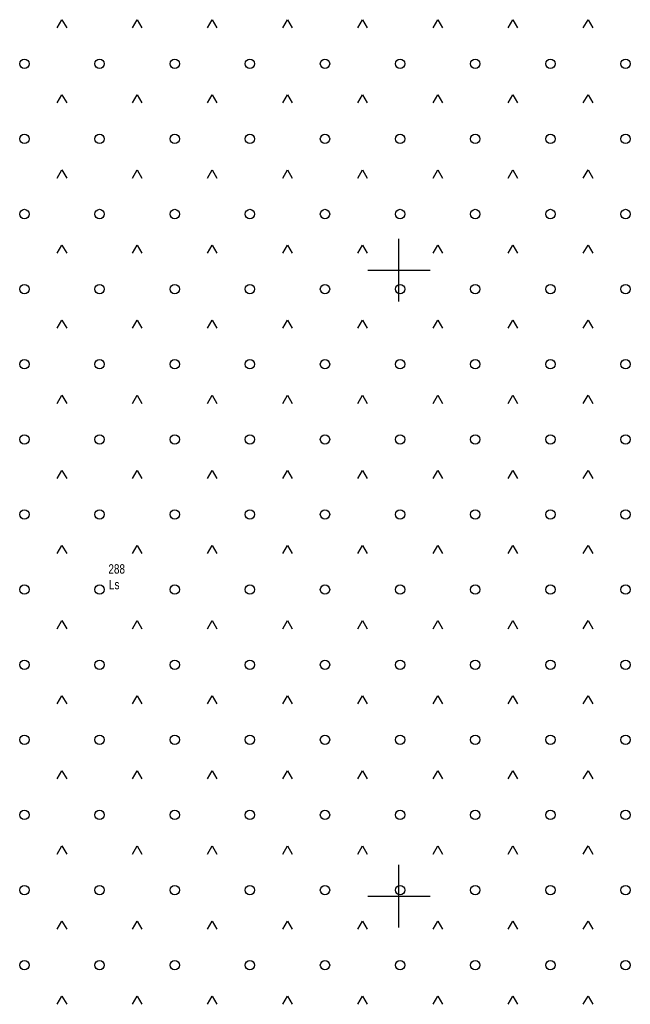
# Model space of a CAD drawing. Header units: metres. Extents: x 5548743 to 5556416, y 5707500 to 5714000.
# Tile 59 of 203: x 5554539 to 5554637, y 5709283 to 5709440. Entities that reach past the tile are written whole.
import ezdxf
from ezdxf.enums import TextEntityAlignment as Align

# ---------------------------------------------------------------- set-up
doc = ezdxf.new("R2010")
doc.units = ezdxf.units.M
doc.header["$MEASUREMENT"] = 0
doc.layers.get('0').update_dxf_attribs({"color": 2, "linetype": 'CONTINUOUS', "lineweight": 5})
for name, color, linetype in [('210-oznaczenie konturu użytku gruntowego', 7, 'CONTINUOUS'), ('211-numer działki ewidencyjnej', 7, 'CONTINUOUS'), ('teren zalesiony', 7, 'CONTINUOUS'), ('Wstawianie ramki sekcyjnej z opisem', 7, 'CONTINUOUS')]:
    doc.layers.add(name, color=color, linetype=linetype)
doc.styles.get("Standard").update_dxf_attribs({"font": 'Working1250', "width": 0.75})

# ---------------------------------------------------------------- blocks, each defined once
blk = doc.blocks.new('OTZK3')
at = {"color": 0, "linetype": 'Continuous'}
for p, q in [((-0.75, -0.433), (0, 0.866)), ((0, 0.866), (0.75, -0.433))]:
    blk.add_line(p, q, dxfattribs=at)
blk = doc.blocks.new('OTZK1')
at = {"color": 0, "linetype": 'Continuous'}
blk.add_circle((0, 0), 0.75, dxfattribs=at)
blk = doc.blocks.new('RAMKA1000K')
at = {"color": 0}
for p, q in [((200, 395), (200, 405)), ((195, 400), (205, 400)), ((200, 295), (200, 305)), ((195, 300), (205, 300))]:
    blk.add_line(p, q, dxfattribs=at)

msp = doc.modelspace()

# ---------------------------------------------------------------- block references
at = {"layer": 'teren zalesiony', "color": 3, "linetype": 'Continuous', "lineweight": 18}
for name, p in [('OTZK3', (5554546.186, 5709439.146)), ('OTZK3', (5554558.186, 5709439.146)), ('OTZK3', (5554570.186, 5709439.146)), ('OTZK3', (5554582.186, 5709439.146)), ('OTZK3', (5554594.186, 5709439.146)), ('OTZK3', (5554606.186, 5709439.146)), ('OTZK3', (5554618.186, 5709439.146)), ('OTZK3', (5554630.186, 5709439.146)), ('OTZK1', (5554540.186, 5709432.966)), ('OTZK1', (5554552.186, 5709432.966)), ('OTZK1', (5554564.186, 5709432.966)), ('OTZK1', (5554576.186, 5709432.966)), ('OTZK1', (5554588.186, 5709432.966)), ('OTZK1', (5554600.186, 5709432.966)), ('OTZK1', (5554612.186, 5709432.966)), ('OTZK1', (5554624.186, 5709432.966)), ('OTZK1', (5554636.186, 5709432.966)), ('OTZK3', (5554546.186, 5709427.146)), ('OTZK3', (5554558.186, 5709427.146)), ('OTZK3', (5554570.186, 5709427.146)), ('OTZK3', (5554582.186, 5709427.146)), ('OTZK3', (5554594.186, 5709427.146)), ('OTZK3', (5554606.186, 5709427.146)), ('OTZK3', (5554618.186, 5709427.146)), ('OTZK3', (5554630.186, 5709427.146)), ('OTZK1', (5554540.186, 5709420.966)), ('OTZK1', (5554552.186, 5709420.966)), ('OTZK1', (5554564.186, 5709420.966)), ('OTZK1', (5554576.186, 5709420.966)), ('OTZK1', (5554588.186, 5709420.966)), ('OTZK1', (5554600.186, 5709420.966)), ('OTZK1', (5554612.186, 5709420.966)), ('OTZK1', (5554624.186, 5709420.966)), ('OTZK1', (5554636.186, 5709420.966)), ('OTZK3', (5554546.186, 5709415.146)), ('OTZK3', (5554558.186, 5709415.146)), ('OTZK3', (5554570.186, 5709415.146)), ('OTZK3', (5554582.186, 5709415.146)), ('OTZK3', (5554594.186, 5709415.146)), ('OTZK3', (5554606.186, 5709415.146)), ('OTZK3', (5554618.186, 5709415.146)), ('OTZK3', (5554630.186, 5709415.146)), ('OTZK1', (5554540.186, 5709408.966)), ('OTZK1', (5554552.186, 5709408.966)), ('OTZK1', (5554564.186, 5709408.966)), ('OTZK1', (5554576.186, 5709408.966)), ('OTZK1', (5554588.186, 5709408.966)), ('OTZK1', (5554600.186, 5709408.966)), ('OTZK1', (5554612.186, 5709408.966)), ('OTZK1', (5554624.186, 5709408.966)), ('OTZK1', (5554636.186, 5709408.966)), ('OTZK3', (5554546.186, 5709403.146)), ('OTZK3', (5554558.186, 5709403.146)), ('OTZK3', (5554570.186, 5709403.146)), ('OTZK3', (5554582.186, 5709403.146)), ('OTZK3', (5554594.186, 5709403.146)), ('OTZK3', (5554606.186, 5709403.146)), ('OTZK3', (5554618.186, 5709403.146)), ('OTZK3', (5554630.186, 5709403.146)), ('OTZK1', (5554540.186, 5709396.966)), ('OTZK1', (5554552.186, 5709396.966)), ('OTZK1', (5554564.186, 5709396.966)), ('OTZK1', (5554576.186, 5709396.966)), ('OTZK1', (5554588.186, 5709396.966)), ('OTZK1', (5554600.186, 5709396.966)), ('OTZK1', (5554612.186, 5709396.966)), ('OTZK1', (5554624.186, 5709396.966)), ('OTZK1', (5554636.186, 5709396.966)), ('OTZK3', (5554546.186, 5709391.146)), ('OTZK3', (5554558.186, 5709391.146)), ('OTZK3', (5554570.186, 5709391.146)), ('OTZK3', (5554582.186, 5709391.146)), ('OTZK3', (5554594.186, 5709391.146)), ('OTZK3', (5554606.186, 5709391.146)), ('OTZK3', (5554618.186, 5709391.146)), ('OTZK3', (5554630.186, 5709391.146)), ('OTZK1', (5554540.186, 5709384.966)), ('OTZK1', (5554552.186, 5709384.966)), ('OTZK1', (5554564.186, 5709384.966)), ('OTZK1', (5554576.186, 5709384.966)), ('OTZK1', (5554588.186, 5709384.966)), ('OTZK1', (5554600.186, 5709384.966)), ('OTZK1', (5554612.186, 5709384.966)), ('OTZK1', (5554624.186, 5709384.966)), ('OTZK1', (5554636.186, 5709384.966)), ('OTZK3', (5554546.186, 5709379.146)), ('OTZK3', (5554558.186, 5709379.146)), ('OTZK3', (5554570.186, 5709379.146)), ('OTZK3', (5554582.186, 5709379.146)), ('OTZK3', (5554594.186, 5709379.146)), ('OTZK3', (5554606.186, 5709379.146)), ('OTZK3', (5554618.186, 5709379.146)), ('OTZK3', (5554630.186, 5709379.146)), ('OTZK1', (5554540.186, 5709372.966)), ('OTZK1', (5554552.186, 5709372.966)), ('OTZK1', (5554564.186, 5709372.966)), ('OTZK1', (5554576.186, 5709372.966)), ('OTZK1', (5554588.186, 5709372.966)), ('OTZK1', (5554600.186, 5709372.966)), ('OTZK1', (5554612.186, 5709372.966)), ('OTZK1', (5554624.186, 5709372.966)), ('OTZK1', (5554636.186, 5709372.966)), ('OTZK3', (5554546.186, 5709367.146)), ('OTZK3', (5554558.186, 5709367.146)), ('OTZK3', (5554570.186, 5709367.146)), ('OTZK3', (5554582.186, 5709367.146)), ('OTZK3', (5554594.186, 5709367.146)), ('OTZK3', (5554606.186, 5709367.146)), ('OTZK3', (5554618.186, 5709367.146)), ('OTZK3', (5554630.186, 5709367.146)), ('OTZK1', (5554540.186, 5709360.966)), ('OTZK1', (5554552.186, 5709360.966)), ('OTZK1', (5554564.186, 5709360.966)), ('OTZK1', (5554576.186, 5709360.966)), ('OTZK1', (5554588.186, 5709360.966)), ('OTZK1', (5554600.186, 5709360.966)), ('OTZK1', (5554612.186, 5709360.966)), ('OTZK1', (5554624.186, 5709360.966)), ('OTZK1', (5554636.186, 5709360.966)), ('OTZK3', (5554546.186, 5709355.146)), ('OTZK3', (5554558.186, 5709355.146)), ('OTZK3', (5554570.186, 5709355.146)), ('OTZK3', (5554582.186, 5709355.146)), ('OTZK3', (5554594.186, 5709355.146)), ('OTZK3', (5554606.186, 5709355.146)), ('OTZK3', (5554618.186, 5709355.146)), ('OTZK3', (5554630.186, 5709355.146)), ('OTZK1', (5554540.186, 5709348.966)), ('OTZK1', (5554552.186, 5709348.966)), ('OTZK1', (5554564.186, 5709348.966)), ('OTZK1', (5554576.186, 5709348.966)), ('OTZK1', (5554588.186, 5709348.966)), ('OTZK1', (5554600.186, 5709348.966)), ('OTZK1', (5554612.186, 5709348.966)), ('OTZK1', (5554624.186, 5709348.966)), ('OTZK1', (5554636.186, 5709348.966)), ('OTZK3', (5554546.186, 5709343.146)), ('OTZK3', (5554558.186, 5709343.146)), ('OTZK3', (5554570.186, 5709343.146)), ('OTZK3', (5554582.186, 5709343.146)), ('OTZK3', (5554594.186, 5709343.146)), ('OTZK3', (5554606.186, 5709343.146)), ('OTZK3', (5554618.186, 5709343.146)), ('OTZK3', (5554630.186, 5709343.146)), ('OTZK1', (5554540.186, 5709336.966)), ('OTZK1', (5554552.186, 5709336.966)), ('OTZK1', (5554564.186, 5709336.966)), ('OTZK1', (5554576.186, 5709336.966)), ('OTZK1', (5554588.186, 5709336.966)), ('OTZK1', (5554600.186, 5709336.966)), ('OTZK1', (5554612.186, 5709336.966)), ('OTZK1', (5554624.186, 5709336.966)), ('OTZK1', (5554636.186, 5709336.966)), ('OTZK3', (5554546.186, 5709331.146)), ('OTZK3', (5554558.186, 5709331.146)), ('OTZK3', (5554570.186, 5709331.146)), ('OTZK3', (5554582.186, 5709331.146)), ('OTZK3', (5554594.186, 5709331.146)), ('OTZK3', (5554606.186, 5709331.146)), ('OTZK3', (5554618.186, 5709331.146)), ('OTZK3', (5554630.186, 5709331.146)), ('OTZK1', (5554540.186, 5709324.966)), ('OTZK1', (5554552.186, 5709324.966)), ('OTZK1', (5554564.186, 5709324.966)), ('OTZK1', (5554576.186, 5709324.966)), ('OTZK1', (5554588.186, 5709324.966)), ('OTZK1', (5554600.186, 5709324.966)), ('OTZK1', (5554612.186, 5709324.966)), ('OTZK1', (5554624.186, 5709324.966)), ('OTZK1', (5554636.186, 5709324.966)), ('OTZK3', (5554546.186, 5709319.146)), ('OTZK3', (5554558.186, 5709319.146)), ('OTZK3', (5554570.186, 5709319.146)), ('OTZK3', (5554582.186, 5709319.146)), ('OTZK3', (5554594.186, 5709319.146)), ('OTZK3', (5554606.186, 5709319.146)), ('OTZK3', (5554618.186, 5709319.146)), ('OTZK3', (5554630.186, 5709319.146)), ('OTZK1', (5554540.186, 5709312.966)), ('OTZK1', (5554552.186, 5709312.966)), ('OTZK1', (5554564.186, 5709312.966)), ('OTZK1', (5554576.186, 5709312.966)), ('OTZK1', (5554588.186, 5709312.966)), ('OTZK1', (5554600.186, 5709312.966)), ('OTZK1', (5554612.186, 5709312.966)), ('OTZK1', (5554624.186, 5709312.966)), ('OTZK1', (5554636.186, 5709312.966)), ('OTZK3', (5554546.186, 5709307.146)), ('OTZK3', (5554558.186, 5709307.146)), ('OTZK3', (5554570.186, 5709307.146)), ('OTZK3', (5554582.186, 5709307.146)), ('OTZK3', (5554594.186, 5709307.146)), ('OTZK3', (5554606.186, 5709307.146)), ('OTZK3', (5554618.186, 5709307.146)), ('OTZK3', (5554630.186, 5709307.146)), ('OTZK1', (5554540.186, 5709300.966)), ('OTZK1', (5554552.186, 5709300.966)), ('OTZK1', (5554564.186, 5709300.966)), ('OTZK1', (5554576.186, 5709300.966)), ('OTZK1', (5554588.186, 5709300.966)), ('OTZK1', (5554600.186, 5709300.966)), ('OTZK1', (5554612.186, 5709300.966)), ('OTZK1', (5554624.186, 5709300.966)), ('OTZK1', (5554636.186, 5709300.966)), ('OTZK3', (5554546.186, 5709295.146)), ('OTZK3', (5554558.186, 5709295.146)), ('OTZK3', (5554570.186, 5709295.146)), ('OTZK3', (5554582.186, 5709295.146)), ('OTZK3', (5554594.186, 5709295.146)), ('OTZK3', (5554606.186, 5709295.146)), ('OTZK3', (5554618.186, 5709295.146)), ('OTZK3', (5554630.186, 5709295.146)), ('OTZK1', (5554540.186, 5709288.966)), ('OTZK1', (5554552.186, 5709288.966)), ('OTZK1', (5554564.186, 5709288.966)), ('OTZK1', (5554576.186, 5709288.966)), ('OTZK1', (5554588.186, 5709288.966)), ('OTZK1', (5554600.186, 5709288.966)), ('OTZK1', (5554612.186, 5709288.966)), ('OTZK1', (5554624.186, 5709288.966)), ('OTZK1', (5554636.186, 5709288.966)), ('OTZK3', (5554546.186, 5709283.146)), ('OTZK3', (5554558.186, 5709283.146)), ('OTZK3', (5554570.186, 5709283.146)), ('OTZK3', (5554582.186, 5709283.146)), ('OTZK3', (5554594.186, 5709283.146)), ('OTZK3', (5554606.186, 5709283.146)), ('OTZK3', (5554618.186, 5709283.146)), ('OTZK3', (5554630.186, 5709283.146))]:
    msp.add_blockref(name, p, dxfattribs=at)
at = {"layer": 'Wstawianie ramki sekcyjnej z opisem', "color": 8, "linetype": 'Continuous', "lineweight": 5}
msp.add_blockref('RAMKA1000K', (5554400, 5709000), dxfattribs=at)
msp.add_blockref('RAMKA1000K', (5554400, 5709000), dxfattribs=at)
msp.add_blockref('RAMKA1000K', (5554400, 5709000), dxfattribs=at)
msp.add_blockref('RAMKA1000K', (5554400, 5709000), dxfattribs=at)

# ---------------------------------------------------------------- texts
at = {"layer": '210-oznaczenie konturu użytku gruntowego', "color": 70, "linetype": 'Continuous', "lineweight": 18, "width": 0.79}
msp.add_text('Ls', height=1.5, dxfattribs=at).set_placement((5554553.69, 5709349.02))
at = {"layer": '211-numer działki ewidencyjnej', "color": 94, "linetype": 'Continuous', "lineweight": 30, "width": 0.79}
msp.add_text('288', height=1.5, dxfattribs=at).set_placement((5554553.6, 5709353.02), align=Align.TOP_LEFT)

doc.saveas('drawing.dxf')
